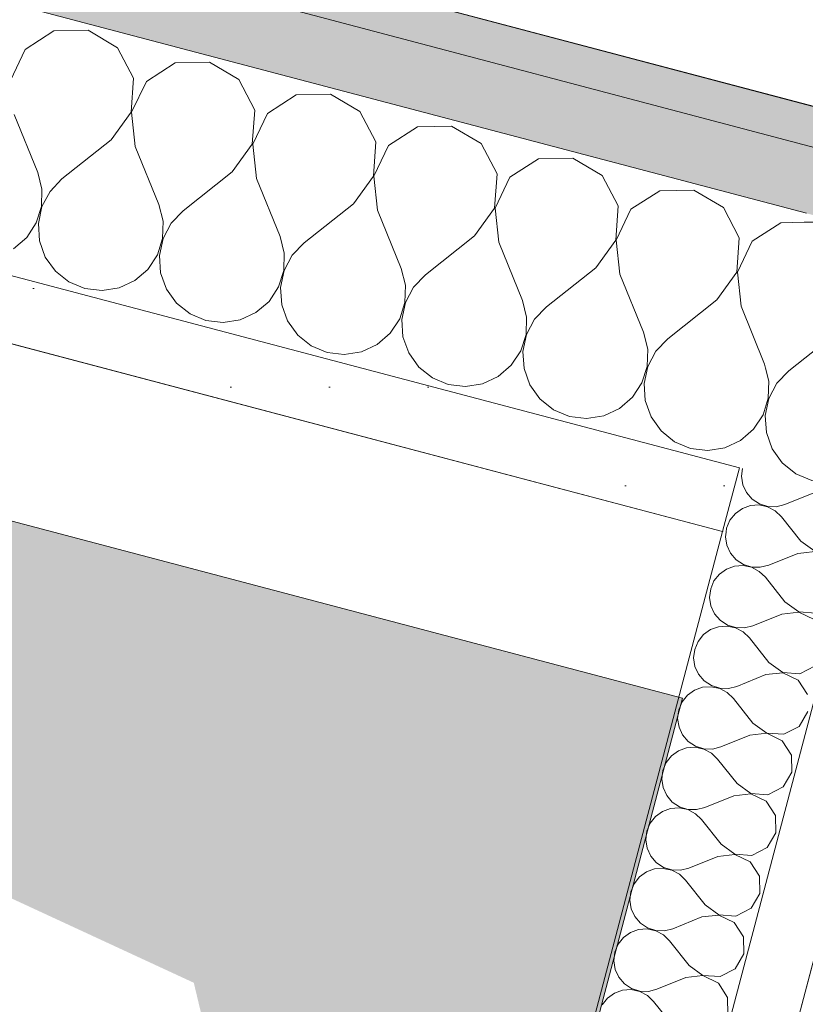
# Model space of a CAD drawing. Header units: millimetres. Extents: x -176817 to 18864955, y -12996033 to 201123.
# Tile 147 of 256: x 176020 to 176318, y -9122 to -8748. Entities that reach past the tile are written whole.
import ezdxf

# ---------------------------------------------------------------- set-up
doc = ezdxf.new("R2010")
doc.units = ezdxf.units.MM
doc.header["$MEASUREMENT"] = 0
for name, color, linetype in [('210-A Strefy', 7, 'Continuous'), ('213-A Wymiarowanie wewnętrzne', 7, 'Continuous'), ('215-A Wymiarowanie wewnętrzne 1_50', 7, 'Continuous'), ('230-A Ściany wewnętrzne', 7, 'Continuous'), ('460-K Stropy', 7, 'Continuous')]:
    doc.layers.add(name, color=color, linetype=linetype)
doc.styles.add('STYL_AUTOMATYCZNY_4', font='arial.ttf')
doc.dimstyles.new('STYL_AUTOMATYCZNY__3', dxfattribs={"dimtxt": 64.999998, "dimasz": 47.5, "dimexe": 0.18, "dimexo": 0.0625, "dimgap": 0, "dimtad": 1, "dimdec": 1, "dimlfac": 0.1, "dimzin": 0, "dimdsep": 46, "dimtxsty": 'STYL_AUTOMATYCZNY_4', "dimblk": 'ARROWHEAD_11', "dimblk1": 'ARROWHEAD_11', "dimblk2": 'ARROWHEAD_11', "dimcen": 0.09, "dimclrd": 30, "dimclre": 30, "dimclrt": 30, "dimazin": 0, "dimtfac": 1, "dimtdec": 4, "dimtmove": 0, "dimatfit": 3, "dimfxl": 0, "dimtolj": 1, "dimtzin": 0, "dimarcsym": 0})
pattern_1 = [(0, (0, 0), (0, 37.5), [0, -37.5])]

# ---------------------------------------------------------------- blocks, each defined once
blk = doc.blocks.new('Otwór_33_2')
at = {"layer": '460-K Stropy', "linetype": 'Continuous', "lineweight": 0, "true_color": 0x000000}
blk.add_hatch(color=18, dxfattribs=at).paths.add_polyline_path([(176271.78, -9005.62), (175295.2, -8747.93), (176086, -9113.83), (176160.79, -9426.23)])
at = {"layer": '460-K Stropy', "color": 7, "linetype": 'Continuous', "lineweight": 0, "flags": 128}
for points in [[(176271.78, -9005.62), (175295.2, -8747.93)], [(176160.79, -9426.23), (176271.78, -9005.62)]]:
    blk.add_lwpolyline(points, dxfattribs=at)
blk = doc.blocks.new('Zaplecze_1.19_9_2', base_point=(179928.23, -11588.13))
at = {"layer": '210-A Strefy', "color": 7, "linetype": 'Continuous', "lineweight": 0, "flags": 128}
blk.add_lwpolyline([(173461.58, -11180.7), (181970.34, -13425.95), (182706.47, -10636.24), (176359.49, -8961.43), (176212.76, -9517.51), (174050.98, -8947.07)], close=True, dxfattribs=at)
blk = doc.blocks.new('WC-D_1.23b_25_2', base_point=(177161.76, -7328.12))
at = {"layer": '210-A Strefy', "color": 254, "linetype": 'Continuous', "lineweight": 0, "true_color": 0xdfc8bd, "flags": 128}
blk.add_lwpolyline([(174442.86, -8285.04), (178982.44, -9482.92), (180561.76, -3497.78), (176022.2, -2299.9)], close=True, dxfattribs=at)
blk = doc.blocks.new('*X931')
at = {"layer": '230-A Ściany wewnętrzne', "color": 7, "linetype": 'Continuous', "lineweight": 0}
for p, q in [((176322.14, -8824.76), (176317.97, -8824.84)), ((176333.33, -8831.39), (176322.14, -8824.76)), ((176339.37, -8842.92), (176333.33, -8831.39)), ((176355.17, -8837.15), (176344.23, -8844.2)), ((176366.48, -8836.94), (176355.17, -8837.15)), ((176338.44, -8855.9), (176339.37, -8842.92)), ((176344.23, -8844.2), (176338.63, -8855.95)), ((176330.83, -8866.45), (176338.44, -8855.9)), ((176338.63, -8855.95), (176340.04, -8868.88)), ((176330.83, -8866.45), (176312.16, -8881.23)), ((176340.04, -8868.88), (176349, -8890.95)), ((176304.56, -8885.17), (176303.33, -8880.3)), ((176312.16, -8881.23), (176307.62, -8885.97)), ((176304.36, -8891.73), (176304.56, -8885.17)), ((176307.62, -8885.97), (176304.55, -8891.78)), ((176302.38, -8898), (176304.36, -8891.73)), ((176304.55, -8891.78), (176303.18, -8898.21)), ((176350.58, -8897.22), (176349, -8890.95)), ((176298.76, -8903.48), (176302.38, -8898)), ((176303.18, -8898.21), (176303.63, -8904.76)), ((176296.76, -8905.21), (176298.76, -8903.48)), ((176303.63, -8904.76), (176305.84, -8910.95)), ((176305.84, -8910.95), (176309.66, -8916.29)), ((176309.66, -8916.29), (176314.8, -8920.39)), ((176339.83, -8919.91), (176344.81, -8915.63)), ((176344.81, -8915.63), (176346.33, -8913.32)), ((176333.87, -8922.68), (176339.83, -8919.91)), ((176314.8, -8920.39), (176320.86, -8922.92)), ((176320.86, -8922.92), (176327.38, -8923.71)), ((176327.38, -8923.71), (176333.87, -8922.68))]:
    blk.add_line(p, q, dxfattribs=at)
blk = doc.blocks.new('*X932')
at = {"layer": '230-A Ściany wewnętrzne', "color": 7, "linetype": 'Continuous', "lineweight": 0}
for p, q in [((176032.87, -8752.11), (176021.93, -8759.16)), ((176045.88, -8751.86), (176032.87, -8752.11)), ((176057.07, -8758.5), (176045.88, -8751.86)), ((176021.93, -8759.16), (176016.33, -8770.9)), ((176063.11, -8770.02), (176057.07, -8758.5)), ((176078.91, -8764.26), (176067.97, -8771.31)), ((176091.92, -8764.01), (176078.91, -8764.26)), ((176103.12, -8770.64), (176091.92, -8764.01)), ((176062.19, -8783), (176063.11, -8770.02)), ((176067.97, -8771.31), (176062.37, -8783.05)), ((176109.15, -8782.17), (176103.12, -8770.64)), ((176124.95, -8776.41), (176114.01, -8783.45)), ((176137.96, -8776.16), (176124.95, -8776.41)), ((176149.16, -8782.79), (176137.96, -8776.16)), ((176017.74, -8783.84), (176026.69, -8805.9)), ((176054.58, -8793.56), (176062.19, -8783)), ((176062.37, -8783.05), (176063.78, -8795.99)), ((176108.23, -8795.15), (176109.15, -8782.17)), ((176114.01, -8783.45), (176108.41, -8795.2)), ((176155.2, -8794.32), (176149.16, -8782.79)), ((176171, -8788.56), (176160.06, -8795.6)), ((176184.01, -8788.31), (176171, -8788.56)), ((176195.2, -8794.94), (176184.01, -8788.31)), ((176054.58, -8793.56), (176035.9, -8808.33)), ((176063.78, -8795.99), (176072.74, -8818.05)), ((176100.62, -8805.71), (176108.23, -8795.15)), ((176108.41, -8795.2), (176109.83, -8808.14)), ((176154.27, -8807.3), (176155.2, -8794.32)), ((176160.06, -8795.6), (176154.46, -8807.35)), ((176201.24, -8806.47), (176195.2, -8794.94)), ((176230.05, -8800.46), (176217.04, -8800.71)), ((176241.25, -8807.09), (176230.05, -8800.46)), ((176217.04, -8800.71), (176206.1, -8807.75)), ((176028.3, -8812.27), (176026.69, -8805.9)), ((176100.62, -8805.71), (176081.95, -8820.48)), ((176146.66, -8817.86), (176154.27, -8807.3)), ((176154.46, -8807.35), (176155.87, -8820.29)), ((176200.31, -8819.45), (176201.24, -8806.47)), ((176206.1, -8807.75), (176200.5, -8819.5)), ((176247.28, -8818.62), (176241.25, -8807.09)), ((176035.9, -8808.33), (176031.36, -8813.08)), ((176109.83, -8808.14), (176118.78, -8830.2)), ((176028.11, -8818.84), (176028.3, -8812.27)), ((176031.36, -8813.08), (176028.29, -8818.88)), ((176263.08, -8812.86), (176252.14, -8819.9)), ((176276.09, -8812.61), (176263.08, -8812.86)), ((176287.29, -8819.24), (176276.09, -8812.61)), ((176026.12, -8825.1), (176028.11, -8818.84)), ((176028.29, -8818.88), (176026.93, -8825.31)), ((176074.34, -8824.42), (176072.74, -8818.05)), ((176146.66, -8817.86), (176127.99, -8832.63)), ((176246.36, -8831.6), (176247.28, -8818.62)), ((176081.95, -8820.48), (176077.41, -8825.23)), ((176155.87, -8820.29), (176164.82, -8842.35)), ((176192.7, -8830.01), (176200.31, -8819.45)), ((176200.5, -8819.5), (176201.91, -8832.44)), ((176252.14, -8819.9), (176246.54, -8831.65)), ((176293.33, -8830.77), (176287.29, -8819.24)), ((176022.51, -8830.58), (176026.12, -8825.1)), ((176026.93, -8825.31), (176027.37, -8831.86)), ((176074.15, -8830.99), (176074.34, -8824.42)), ((176077.41, -8825.23), (176074.33, -8831.03)), ((176309.13, -8825.01), (176298.19, -8832.05)), ((176317.97, -8824.84), (176309.13, -8825.01)), ((176120.39, -8836.57), (176118.78, -8830.2)), ((176192.7, -8830.01), (176174.03, -8844.78)), ((176017.53, -8834.87), (176022.51, -8830.58)), ((176027.37, -8831.86), (176029.58, -8838.05)), ((176072.17, -8837.25), (176074.15, -8830.99)), ((176074.33, -8831.03), (176072.97, -8837.46)), ((176127.99, -8832.63), (176123.45, -8837.38)), ((176201.91, -8832.44), (176210.87, -8854.5)), ((176238.75, -8842.16), (176246.36, -8831.6)), ((176246.54, -8831.65), (176247.96, -8844.59)), ((176292.4, -8843.75), (176293.33, -8830.77)), ((176298.19, -8832.05), (176292.59, -8843.8)), ((176068.55, -8842.73), (176072.17, -8837.25)), ((176072.97, -8837.46), (176073.41, -8844.01)), ((176120.19, -8843.13), (176120.39, -8836.57)), ((176123.45, -8837.38), (176120.38, -8843.18)), ((176029.58, -8838.05), (176033.4, -8843.39)), ((176033.4, -8843.39), (176038.54, -8847.49)), ((176063.57, -8847.02), (176068.55, -8842.73)), ((176073.41, -8844.01), (176075.63, -8850.2)), ((176118.21, -8849.4), (176120.19, -8843.13)), ((176120.38, -8843.18), (176119.01, -8849.61)), ((176166.43, -8848.72), (176164.82, -8842.35)), ((176174.03, -8844.78), (176169.49, -8849.53)), ((176238.75, -8842.16), (176220.07, -8856.93)), ((176247.96, -8844.59), (176256.91, -8866.65)), ((176284.79, -8854.31), (176292.4, -8843.75)), ((176292.59, -8843.8), (176294, -8856.74)), ((176038.54, -8847.49), (176044.6, -8850.02)), ((176057.61, -8849.78), (176063.57, -8847.02)), ((176166.23, -8855.28), (176166.43, -8848.72)), ((176044.6, -8850.02), (176051.12, -8850.81)), ((176051.12, -8850.81), (176057.61, -8849.78)), ((176075.63, -8850.2), (176079.45, -8855.54)), ((176114.59, -8854.88), (176118.21, -8849.4)), ((176119.01, -8849.61), (176119.45, -8856.16)), ((176169.49, -8849.53), (176166.42, -8855.33)), ((176079.45, -8855.54), (176084.58, -8859.64)), ((176109.61, -8859.17), (176114.59, -8854.88)), ((176119.45, -8856.16), (176121.67, -8862.35)), ((176164.25, -8861.55), (176166.23, -8855.28)), ((176166.42, -8855.33), (176165.05, -8861.76)), ((176212.47, -8860.87), (176210.87, -8854.5)), ((176284.79, -8854.31), (176266.12, -8869.08)), ((176084.58, -8859.64), (176090.64, -8862.17)), ((176103.65, -8861.93), (176109.61, -8859.17)), ((176220.07, -8856.93), (176215.53, -8861.68)), ((176294, -8856.74), (176302.95, -8878.8)), ((176090.64, -8862.17), (176097.17, -8862.96)), ((176097.17, -8862.96), (176103.65, -8861.93)), ((176121.67, -8862.35), (176125.49, -8867.69)), ((176160.64, -8867.03), (176164.25, -8861.55)), ((176165.05, -8861.76), (176165.5, -8868.31)), ((176212.28, -8867.43), (176212.47, -8860.87)), ((176215.53, -8861.68), (176212.46, -8867.48)), ((176125.49, -8867.69), (176130.63, -8871.79)), ((176155.66, -8871.32), (176160.64, -8867.03)), ((176210.3, -8873.7), (176212.28, -8867.43)), ((176212.46, -8867.48), (176211.1, -8873.91)), ((176258.52, -8873.02), (176256.91, -8866.65)), ((176149.7, -8874.08), (176155.66, -8871.32)), ((176165.5, -8868.31), (176167.71, -8874.5)), ((176266.12, -8869.08), (176261.58, -8873.83)), ((176130.63, -8871.79), (176136.69, -8874.32)), ((176136.69, -8874.32), (176143.21, -8875.11)), ((176143.21, -8875.11), (176149.7, -8874.08)), ((176167.71, -8874.5), (176171.53, -8879.84)), ((176206.68, -8879.18), (176210.3, -8873.7)), ((176211.1, -8873.91), (176211.54, -8880.46)), ((176258.32, -8879.58), (176258.52, -8873.02)), ((176261.58, -8873.83), (176258.51, -8879.63)), ((176303.33, -8880.3), (176302.95, -8878.8)), ((176171.53, -8879.84), (176176.67, -8883.94)), ((176201.7, -8883.47), (176206.68, -8879.18)), ((176211.54, -8880.46), (176213.75, -8886.65)), ((176256.34, -8885.85), (176258.32, -8879.58)), ((176258.51, -8879.63), (176257.14, -8886.06)), ((176176.67, -8883.94), (176182.73, -8886.47)), ((176182.73, -8886.47), (176189.25, -8887.26)), ((176189.25, -8887.26), (176195.74, -8886.23)), ((176195.74, -8886.23), (176201.7, -8883.47)), ((176252.72, -8891.33), (176256.34, -8885.85)), ((176257.14, -8886.06), (176257.58, -8892.61)), ((176213.75, -8886.65), (176217.58, -8891.99)), ((176217.58, -8891.99), (176222.71, -8896.09)), ((176247.74, -8895.62), (176252.72, -8891.33)), ((176257.58, -8892.61), (176259.8, -8898.8)), ((176222.71, -8896.09), (176228.77, -8898.62)), ((176241.78, -8898.38), (176247.74, -8895.62)), ((176228.77, -8898.62), (176235.29, -8899.41)), ((176235.29, -8899.41), (176241.78, -8898.38)), ((176259.8, -8898.8), (176263.62, -8904.14)), ((176263.62, -8904.14), (176268.76, -8908.24)), ((176293.79, -8907.77), (176296.76, -8905.21)), ((176268.76, -8908.24), (176274.82, -8910.77)), ((176287.83, -8910.53), (176293.79, -8907.77)), ((176274.82, -8910.77), (176281.34, -8911.56)), ((176281.34, -8911.56), (176287.83, -8910.53))]:
    blk.add_line(p, q, dxfattribs=at)
blk = doc.blocks.new('Ściana_34_2', base_point=(174057.31, -8276.38))
at = {"layer": '230-A Ściany wewnętrzne', "linetype": 'Continuous', "lineweight": 0, "true_color": 0x000000}
blk.add_hatch(color=18, dxfattribs=at).paths.add_polyline_path([(174424.53, -8295.71), (178978.61, -9497.42), (178982.44, -9482.92), (174428.36, -8281.21)])
h = blk.add_hatch(dxfattribs=at)
h.set_pattern_fill('Gips_0002', color=18, style=0, pattern_type=2)
h.set_pattern_definition(pattern_1)
h.paths.add_polyline_path([(174418.16, -8319.89), (178986.74, -9525.42), (178993.11, -9501.25), (174424.53, -8295.71)])
h = blk.add_hatch(dxfattribs=at)
h.set_pattern_fill('Gips_0002', color=18, style=0, pattern_type=2)
h.set_pattern_definition(pattern_1)
h.paths.add_polyline_path([(176293.35, -8918.13), (174204.09, -8366.82), (174197.72, -8391), (176286.97, -8942.3)])
at = {"layer": '230-A Ściany wewnętrzne', "color": 7, "linetype": 'Continuous', "lineweight": 0}
for p, q in [((178993.11, -9501.25), (174424.53, -8295.71)), ((176318.86, -8821.43), (174393.98, -8313.51)), ((176293.35, -8918.13), (174204.09, -8366.82)), ((174197.72, -8391), (176286.97, -8942.3)), ((176293.35, -8918.13), (176286.97, -8942.3))]:
    blk.add_line(p, q, dxfattribs=at)
at = {"layer": '230-A Ściany wewnętrzne', "color": 7, "linetype": 'Continuous', "lineweight": 0, "flags": 128}
for points in [[(178982.44, -9482.92), (174428.36, -8281.21)], [(174197.72, -8391), (176286.97, -8942.3)]]:
    blk.add_lwpolyline(points, dxfattribs=at)
at = {"layer": '230-A Ściany wewnętrzne', "color": 7, "linetype": 'Continuous', "lineweight": 0}
blk.add_point((176286.97, -8942.3), dxfattribs=at)
at = {"layer": '230-A Ściany wewnętrzne', "color": 7, "lineweight": 0}
for name in ['*X932', '*X931']:
    blk.add_blockref(name, (0, 0), dxfattribs=at)
blk = doc.blocks.new('*X1361')
at = {"layer": '230-A Ściany wewnętrzne', "color": 7, "linetype": 'Continuous', "lineweight": 0}
for p, q in [((176294.55, -8918.44), (176294.2, -8921.33)), ((176294.2, -8921.33), (176294.72, -8924.57)), ((176294.72, -8924.57), (176296.1, -8927.55)), ((176296.1, -8927.55), (176298.24, -8930.04)), ((176321.61, -8927.66), (176310.58, -8932.14)), ((176327.18, -8927.05), (176321.61, -8927.66)), ((176298.24, -8930.04), (176300.98, -8931.85)), ((176333.96, -8929.75), (176329.66, -8927.71)), ((176337.48, -8935.22), (176333.96, -8929.75)), ((176294.51, -8933.58), (176291.84, -8935.49)), ((176297.6, -8932.47), (176294.51, -8933.58)), ((176300.88, -8932.25), (176297.6, -8932.47)), ((176304.09, -8932.94), (176300.88, -8932.25)), ((176300.98, -8931.85), (176304.12, -8932.84)), ((176306.99, -8934.47), (176304.09, -8932.94)), ((176304.12, -8932.84), (176307.4, -8932.94)), ((176309.37, -8936.74), (176306.99, -8934.47)), ((176307.4, -8932.94), (176310.58, -8932.14)), ((176289.79, -8938.06), (176288.52, -8941.09)), ((176291.84, -8935.49), (176289.79, -8938.06)), ((176316.75, -8946.08), (176309.37, -8936.74)), ((176337.6, -8941.73), (176337.48, -8935.22)), ((176288.52, -8941.09), (176288.33, -8942.66)), ((176334.29, -8947.33), (176337.6, -8941.73)), ((176316.75, -8946.08), (176322.03, -8949.88)), ((176322.01, -8949.98), (176317.81, -8950.43)), ((176327.88, -8952.78), (176322.01, -8949.98)), ((176322.03, -8949.88), (176328.52, -8950.35)), ((176328.52, -8950.35), (176334.29, -8947.33)), ((176328.13, -8953.16), (176327.88, -8952.78))]:
    blk.add_line(p, q, dxfattribs=at)
blk = doc.blocks.new('*X1362')
at = {"layer": '230-A Ściany wewnętrzne', "color": 7, "linetype": 'Continuous', "lineweight": 0}
for p, q in [((176288.33, -8942.66), (176288.13, -8944.35)), ((176288.13, -8944.35), (176288.64, -8947.6)), ((176288.64, -8947.6), (176290.02, -8950.58)), ((176290.02, -8950.58), (176292.17, -8953.06)), ((176292.17, -8953.06), (176294.91, -8954.87)), ((176315.54, -8950.68), (176304.51, -8955.16)), ((176317.81, -8950.43), (176315.54, -8950.68)), ((176288.43, -8956.6), (176285.76, -8958.51)), ((176291.53, -8955.49), (176288.43, -8956.6)), ((176294.8, -8955.27), (176291.53, -8955.49)), ((176298.02, -8955.96), (176294.8, -8955.27)), ((176294.91, -8954.87), (176298.04, -8955.86)), ((176300.92, -8957.49), (176298.02, -8955.96)), ((176298.04, -8955.86), (176301.32, -8955.96)), ((176303.29, -8959.76), (176300.92, -8957.49)), ((176301.32, -8955.96), (176304.51, -8955.16)), ((176283.71, -8961.08), (176282.45, -8964.11)), ((176285.76, -8958.51), (176283.71, -8961.08)), ((176310.68, -8969.1), (176303.29, -8959.76)), ((176282.45, -8964.11), (176282.05, -8967.37)), ((176282.05, -8967.37), (176282.57, -8970.62)), ((176282.57, -8970.62), (176283.95, -8973.6)), ((176310.68, -8969.1), (176315.96, -8972.9)), ((176283.95, -8973.6), (176286.09, -8976.09)), ((176286.09, -8976.09), (176288.83, -8977.89)), ((176309.46, -8973.7), (176298.43, -8978.18)), ((176315.93, -8973), (176309.46, -8973.7)), ((176321.81, -8975.8), (176315.93, -8973)), ((176315.96, -8972.9), (176322.45, -8973.37)), ((176282.36, -8979.62), (176279.69, -8981.54)), ((176285.45, -8978.52), (176282.36, -8979.62)), ((176288.73, -8978.3), (176285.45, -8978.52)), ((176291.94, -8978.98), (176288.73, -8978.3)), ((176288.83, -8977.89), (176291.97, -8978.89)), ((176294.85, -8980.51), (176291.94, -8978.98)), ((176291.97, -8978.89), (176295.25, -8978.98)), ((176295.25, -8978.98), (176298.43, -8978.18)), ((176279.69, -8981.54), (176277.64, -8984.1)), ((176297.22, -8982.78), (176294.85, -8980.51)), ((176304.6, -8992.12), (176297.22, -8982.78)), ((176276.37, -8987.13), (176275.98, -8990.39)), ((176277.64, -8984.1), (176276.37, -8987.13)), ((176275.98, -8990.39), (176276.49, -8993.64)), ((176276.49, -8993.64), (176277.88, -8996.62)), ((176304.6, -8992.12), (176309.88, -8995.93)), ((176316.37, -8996.39), (176322.14, -8993.37)), ((176277.88, -8996.62), (176280.02, -8999.11)), ((176303.39, -8996.72), (176292.36, -9001.2)), ((176309.86, -8996.02), (176303.39, -8996.72)), ((176315.73, -8998.82), (176309.86, -8996.02)), ((176309.88, -8995.93), (176316.37, -8996.39)), ((176279.38, -9001.54), (176276.28, -9002.65)), ((176282.65, -9001.32), (176279.38, -9001.54)), ((176280.02, -8999.11), (176282.76, -9000.92)), ((176285.87, -9002), (176282.65, -9001.32)), ((176282.76, -9000.92), (176285.89, -9001.91)), ((176288.77, -9003.54), (176285.87, -9002)), ((176285.89, -9001.91), (176289.17, -9002)), ((176289.17, -9002), (176292.36, -9001.2)), ((176319.26, -9004.29), (176315.73, -8998.82)), ((176273.61, -9004.56), (176271.57, -9007.12)), ((176276.28, -9002.65), (176273.61, -9004.56)), ((176291.14, -9005.81), (176288.77, -9003.54)), ((176298.53, -9015.14), (176291.14, -9005.81)), ((176271.57, -9007.12), (176270.3, -9010.15)), ((176270.3, -9010.15), (176269.9, -9013.42)), ((176269.9, -9013.42), (176270.42, -9016.66)), ((176316.06, -9016.39), (176319.38, -9010.79)), ((176270.42, -9016.66), (176271.8, -9019.64)), ((176298.53, -9015.14), (176303.81, -9018.95)), ((176310.3, -9019.41), (176316.06, -9016.39)), ((176271.8, -9019.64), (176273.94, -9022.13)), ((176297.32, -9019.75), (176286.28, -9024.22)), ((176303.78, -9019.04), (176297.32, -9019.75)), ((176309.66, -9021.84), (176303.78, -9019.04)), ((176303.81, -9018.95), (176310.3, -9019.41)), ((176273.3, -9024.56), (176270.21, -9025.67)), ((176276.58, -9024.34), (176273.3, -9024.56)), ((176273.94, -9022.13), (176276.68, -9023.94)), ((176279.79, -9025.02), (176276.58, -9024.34)), ((176276.68, -9023.94), (176279.82, -9024.93)), ((176279.82, -9024.93), (176283.1, -9025.03)), ((176283.1, -9025.03), (176286.28, -9024.22)), ((176313.18, -9027.31), (176309.66, -9021.84)), ((176267.54, -9027.58), (176265.49, -9030.15)), ((176270.21, -9025.67), (176267.54, -9027.58)), ((176282.7, -9026.56), (176279.79, -9025.02)), ((176285.07, -9028.83), (176282.7, -9026.56)), ((176313.3, -9033.81), (176313.18, -9027.31)), ((176265.49, -9030.15), (176264.22, -9033.18)), ((176292.46, -9038.16), (176285.07, -9028.83)), ((176264.22, -9033.18), (176263.83, -9036.44)), ((176309.99, -9039.41), (176313.3, -9033.81)), ((176263.83, -9036.44), (176264.34, -9039.68)), ((176264.34, -9039.68), (176265.73, -9042.66)), ((176292.46, -9038.16), (176297.73, -9041.97)), ((176304.22, -9042.43), (176309.99, -9039.41)), ((176265.73, -9042.66), (176267.87, -9045.15)), ((176291.24, -9042.77), (176280.21, -9047.24)), ((176297.71, -9042.06), (176291.24, -9042.77)), ((176303.58, -9044.86), (176297.71, -9042.06)), ((176297.73, -9041.97), (176304.22, -9042.43)), ((176270.5, -9047.36), (176267.23, -9047.58)), ((176267.87, -9045.15), (176270.61, -9046.96)), ((176273.72, -9048.04), (176270.5, -9047.36)), ((176270.61, -9046.96), (176273.74, -9047.95)), ((176277.02, -9048.05), (176280.21, -9047.24)), ((176307.11, -9050.33), (176303.58, -9044.86)), ((176261.46, -9050.6), (176259.42, -9053.17)), ((176264.13, -9048.69), (176261.46, -9050.6)), ((176267.23, -9047.58), (176264.13, -9048.69)), ((176276.62, -9049.58), (176273.72, -9048.04)), ((176273.74, -9047.95), (176277.02, -9048.05)), ((176278.99, -9051.85), (176276.62, -9049.58)), ((176307.23, -9056.84), (176307.11, -9050.33)), ((176259.42, -9053.17), (176258.15, -9056.2)), ((176286.38, -9061.19), (176278.99, -9051.85)), ((176258.15, -9056.2), (176257.76, -9059.46)), ((176303.91, -9062.43), (176307.23, -9056.84)), ((176257.76, -9059.46), (176258.27, -9062.7)), ((176286.38, -9061.19), (176291.66, -9064.99)), ((176258.27, -9062.7), (176259.65, -9065.68)), ((176259.65, -9065.68), (176261.79, -9068.17)), ((176285.17, -9065.79), (176274.13, -9070.27)), ((176291.63, -9065.08), (176285.17, -9065.79)), ((176297.51, -9067.88), (176291.63, -9065.08)), ((176291.66, -9064.99), (176298.15, -9065.45)), ((176298.15, -9065.45), (176303.91, -9062.43)), ((176261.79, -9068.17), (176264.54, -9069.98)), ((176301.03, -9073.35), (176297.51, -9067.88)), ((176258.06, -9071.71), (176255.39, -9073.62)), ((176261.15, -9070.6), (176258.06, -9071.71)), ((176264.43, -9070.38), (176261.15, -9070.6)), ((176267.64, -9071.06), (176264.43, -9070.38)), ((176264.54, -9069.98), (176267.67, -9070.97)), ((176270.55, -9072.6), (176267.64, -9071.06)), ((176267.67, -9070.97), (176270.95, -9071.07)), ((176272.92, -9074.87), (176270.55, -9072.6)), ((176270.95, -9071.07), (176274.13, -9070.27)), ((176301.15, -9079.86), (176301.03, -9073.35)), ((176253.34, -9076.19), (176252.07, -9079.22)), ((176255.39, -9073.62), (176253.34, -9076.19)), ((176280.31, -9084.21), (176272.92, -9074.87)), ((176252.07, -9079.22), (176251.68, -9082.48)), ((176297.84, -9085.46), (176301.15, -9079.86)), ((176251.68, -9082.48), (176252.19, -9085.72)), ((176280.31, -9084.21), (176285.58, -9088.01)), ((176252.19, -9085.72), (176253.58, -9088.7)), ((176285.56, -9088.1), (176279.09, -9088.81)), ((176291.43, -9090.9), (176285.56, -9088.1)), ((176285.58, -9088.01), (176292.07, -9088.47)), ((176292.07, -9088.47), (176297.84, -9085.46)), ((176253.58, -9088.7), (176255.72, -9091.19)), ((176255.72, -9091.19), (176258.46, -9093)), ((176279.09, -9088.81), (176268.06, -9093.29)), ((176294.96, -9096.37), (176291.43, -9090.9)), ((176251.99, -9094.73), (176249.31, -9096.64)), ((176255.08, -9093.62), (176251.99, -9094.73)), ((176258.35, -9093.4), (176255.08, -9093.62)), ((176261.57, -9094.09), (176258.35, -9093.4)), ((176258.46, -9093), (176261.59, -9093.99)), ((176264.47, -9095.62), (176261.57, -9094.09)), ((176261.59, -9093.99), (176264.87, -9094.09)), ((176266.84, -9097.89), (176264.47, -9095.62)), ((176264.87, -9094.09), (176268.06, -9093.29)), ((176247.27, -9099.21), (176246, -9102.24)), ((176249.31, -9096.64), (176247.27, -9099.21)), ((176274.23, -9107.23), (176266.84, -9097.89)), ((176295.08, -9102.88), (176294.96, -9096.37)), ((176246, -9102.24), (176245.61, -9105.5)), ((176291.76, -9108.48), (176295.08, -9102.88)), ((176245.61, -9105.5), (176246.12, -9108.75)), ((176274.23, -9107.23), (176279.51, -9111.03)), ((176246.12, -9108.75), (176247.5, -9111.73)), ((176286, -9111.5), (176291.76, -9108.48)), ((176247.5, -9111.73), (176249.64, -9114.22)), ((176249.64, -9114.22), (176252.39, -9116.02)), ((176273.02, -9111.83), (176261.98, -9116.31)), ((176279.48, -9111.13), (176273.02, -9111.83)), ((176285.36, -9113.93), (176279.48, -9111.13)), ((176279.51, -9111.03), (176286, -9111.5)), ((176288.88, -9119.4), (176285.36, -9113.93)), ((176245.91, -9117.75), (176243.24, -9119.66)), ((176249, -9116.65), (176245.91, -9117.75)), ((176252.28, -9116.42), (176249, -9116.65)), ((176255.49, -9117.11), (176252.28, -9116.42)), ((176252.39, -9116.02), (176255.52, -9117.01)), ((176258.4, -9118.64), (176255.49, -9117.11)), ((176255.52, -9117.01), (176258.8, -9117.11)), ((176258.8, -9117.11), (176261.98, -9116.31)), ((176243.24, -9119.66), (176241.19, -9122.23)), ((176260.77, -9120.91), (176258.4, -9118.64)), ((176268.16, -9130.25), (176260.77, -9120.91)), ((176289, -9125.9), (176288.88, -9119.4))]:
    blk.add_line(p, q, dxfattribs=at)
blk = doc.blocks.new('Ściana_184_2', base_point=(176159.37, -9425.85))
at = {"layer": '230-A Ściany wewnętrzne', "linetype": 'Continuous', "lineweight": 0, "true_color": 0x000000}
h = blk.add_hatch(dxfattribs=at)
h.set_pattern_fill('Gips_0002', color=18, style=0, pattern_type=2)
h.set_pattern_definition(pattern_1)
h.paths.add_polyline_path([(176219.13, -9493.33), (176359.49, -8961.43), (176335.32, -8955.05), (176194.96, -9486.95)])
at = {"layer": '230-A Ściany wewnętrzne', "color": 7, "linetype": 'Continuous', "lineweight": 0}
for p, q in [((176293.35, -8918.13), (176286.97, -8942.3)), ((176207.72, -9438.61), (176335.32, -8955.05)), ((176219.13, -9493.33), (176359.49, -8961.43))]:
    blk.add_line(p, q, dxfattribs=at)
at = {"layer": '230-A Ściany wewnętrzne', "color": 7, "linetype": 'Continuous', "lineweight": 0, "flags": 128}
for points in [[(176286.97, -8942.3), (176159.37, -9425.85)], [(176212.76, -9517.51), (176359.49, -8961.43)]]:
    blk.add_lwpolyline(points, dxfattribs=at)
at = {"layer": '230-A Ściany wewnętrzne', "color": 7, "linetype": 'Continuous', "lineweight": 0}
blk.add_point((176286.97, -8942.3), dxfattribs=at)
at = {"layer": '230-A Ściany wewnętrzne', "color": 7, "lineweight": 0}
for name in ['*X1361', '*X1362']:
    blk.add_blockref(name, (0, 0), dxfattribs=at)
blk = doc.blocks.new('*D3485')
at = {"layer": '215-A Wymiarowanie wewnętrzne 1_50', "linetype": 'Continuous', "lineweight": 200}
for points in [[(174945.95, -8591.73), (174946.9, -8596.52), (174949.61, -8600.57), (174953.66, -8603.28), (174958.45, -8604.23), (174963.23, -8603.28), (174967.29, -8600.57), (174970, -8596.52), (174970.95, -8591.73), (174970, -8586.95), (174967.29, -8582.9), (174963.23, -8580.19), (174958.45, -8579.23), (174953.66, -8580.19), (174949.61, -8582.9), (174946.9, -8586.95)], [(174799.21, -9147.81), (174800.17, -9152.59), (174802.88, -9156.64), (174806.93, -9159.35), (174811.71, -9160.31), (174816.5, -9159.35), (174820.55, -9156.64), (174823.26, -9152.59), (174824.21, -9147.81), (174823.26, -9143.02), (174820.55, -9138.97), (174816.5, -9136.26), (174811.71, -9135.31), (174806.93, -9136.26), (174802.88, -9138.97), (174800.17, -9143.02)]]:
    blk.add_hatch(color=30, dxfattribs=at).paths.add_polyline_path(points)
at = {"layer": '215-A Wymiarowanie wewnętrzne 1_50', "color": 30, "linetype": 'Continuous', "lineweight": 0}
for p, q in [((174814.9, -9135.72), (174955.26, -8603.82)), ((174799.63, -9144.62), (174766.39, -9135.85))]:
    blk.add_line(p, q, dxfattribs=at)
at = {"layer": '215-A Wymiarowanie wewnętrzne 1_50', "color": 30, "lineweight": 200, "insert": (174850.38, -8950.33), "char_height": 65, "attachment_point": 7, "rotation": 75.218, "style": 'STYL_AUTOMATYCZNY_4'}
blk.add_mtext('\\A1;{\\pql;\\fArial|b0|i0|c238|p0;\\W1.000000;57,5}', dxfattribs=at)
blk = doc.blocks.new('ARROWHEAD_11')
at = {"color": 0, "linetype": 'Continuous', "lineweight": 0}
blk.add_line((0, 0), (-1, 0), dxfattribs=at)
at = {"color": 0, "linetype": 'Continuous', "lineweight": 0, "const_width": 0.25, "flags": 128}
blk.add_lwpolyline([(-0.125, 0, 1), (0.125, 0, 1)], format="xyb", close=True, dxfattribs=at)
blk = doc.blocks.new('*D3486')
at = {"layer": '215-A Wymiarowanie wewnętrzne 1_50', "linetype": 'Continuous', "lineweight": 200}
for points in [[(174984.22, -8446.7), (174985.17, -8451.48), (174987.88, -8455.54), (174991.94, -8458.25), (174996.72, -8459.2), (175001.5, -8458.25), (175005.56, -8455.54), (175008.27, -8451.48), (175009.22, -8446.7), (175008.27, -8441.91), (175005.56, -8437.86), (175001.5, -8435.15), (174996.72, -8434.2), (174991.94, -8435.15), (174987.88, -8437.86), (174985.17, -8441.91)], [(174945.95, -8591.73), (174946.9, -8596.52), (174949.61, -8600.57), (174953.66, -8603.28), (174958.45, -8604.23), (174963.23, -8603.28), (174967.29, -8600.57), (174970, -8596.52), (174970.95, -8591.73), (174970, -8586.95), (174967.29, -8582.9), (174963.23, -8580.19), (174958.45, -8579.23), (174953.66, -8580.19), (174949.61, -8582.9), (174946.9, -8586.95)]]:
    blk.add_hatch(color=30, dxfattribs=at).paths.add_polyline_path(points)
at = {"layer": '215-A Wymiarowanie wewnętrzne 1_50', "color": 30, "linetype": 'Continuous', "lineweight": 0}
for p, q in [((175042.04, -8458.66), (175008.81, -8449.89)), ((174961.64, -8579.65), (174993.53, -8458.78)), ((174946.36, -8588.54), (174913.12, -8579.77)), ((175003.77, -8603.69), (174970.53, -8594.92))]:
    blk.add_line(p, q, dxfattribs=at)
for centre in [(174996.72, -8446.7), (174958.45, -8591.73)]:
    blk.add_circle(centre, 12.5, dxfattribs=at)
at = {"layer": '215-A Wymiarowanie wewnętrzne 1_50', "color": 30, "lineweight": 200, "insert": (174952.36, -8563.84), "char_height": 65, "attachment_point": 7, "rotation": 75.218, "style": 'STYL_AUTOMATYCZNY_4'}
blk.add_mtext('\\A1;{\\pql;\\fArial|b0|i0|c238|p0;\\W1.000000;15}', dxfattribs=at)
blk = doc.blocks.new('*D3487')
at = {"layer": '215-A Wymiarowanie wewnętrzne 1_50', "linetype": 'Continuous', "lineweight": 200}
for points in [[(176571.2, -2432.56), (176572.15, -2437.34), (176574.86, -2441.4), (176578.91, -2444.11), (176583.7, -2445.06), (176588.48, -2444.11), (176592.54, -2441.4), (176595.25, -2437.34), (176596.2, -2432.56), (176595.25, -2427.77), (176592.54, -2423.72), (176588.48, -2421.01), (176583.7, -2420.06), (176578.91, -2421.01), (176574.86, -2423.72), (176572.15, -2427.77)], [(174984.22, -8446.7), (174985.17, -8451.48), (174987.88, -8455.54), (174991.94, -8458.25), (174996.72, -8459.2), (175001.5, -8458.25), (175005.56, -8455.54), (175008.27, -8451.48), (175009.22, -8446.7), (175008.27, -8441.91), (175005.56, -8437.86), (175001.5, -8435.15), (174996.72, -8434.2), (174991.94, -8435.15), (174987.88, -8437.86), (174985.17, -8441.91)]]:
    blk.add_hatch(color=30, dxfattribs=at).paths.add_polyline_path(points)
at = {"layer": '215-A Wymiarowanie wewnętrzne 1_50', "color": 30, "linetype": 'Continuous', "lineweight": 0}
for p, q in [((174999.91, -8434.61), (176580.51, -2444.64)), ((174984.63, -8443.51), (174951.4, -8434.74)), ((175042.04, -8458.66), (175008.81, -8449.89))]:
    blk.add_line(p, q, dxfattribs=at)
at = {"layer": '215-A Wymiarowanie wewnętrzne 1_50', "color": 30, "lineweight": 200, "insert": (175758.67, -5508.22), "char_height": 65, "attachment_point": 7, "rotation": 75.218, "style": 'STYL_AUTOMATYCZNY_4'}
blk.add_mtext('\\A1;{\\pql;\\fArial|b0|i0|c238|p0;\\W1.000000;622}', dxfattribs=at)
blk = doc.blocks.new('*D3863')
at = {"layer": '213-A Wymiarowanie wewnętrzne', "linetype": 'Continuous', "lineweight": 200}
for points in [[(174495.3, -7980.18), (174496.25, -7984.96), (174498.96, -7989.02), (174503.01, -7991.73), (174507.8, -7992.68), (174512.58, -7991.73), (174516.63, -7989.02), (174519.34, -7984.96), (174520.3, -7980.18), (174519.34, -7975.39), (174516.63, -7971.34), (174512.58, -7968.63), (174507.8, -7967.68), (174503.01, -7968.63), (174498.96, -7971.34), (174496.25, -7975.39)], [(179063.88, -9185.71), (179064.83, -9190.49), (179067.54, -9194.55), (179071.59, -9197.26), (179076.38, -9198.21), (179081.16, -9197.26), (179085.22, -9194.55), (179087.93, -9190.49), (179088.88, -9185.71), (179087.93, -9180.93), (179085.22, -9176.87), (179081.16, -9174.16), (179076.38, -9173.21), (179071.59, -9174.16), (179067.54, -9176.87), (179064.83, -9180.93)]]:
    blk.add_hatch(color=30, dxfattribs=at).paths.add_polyline_path(points)
at = {"layer": '213-A Wymiarowanie wewnętrzne', "color": 30, "linetype": 'Continuous', "lineweight": 0}
for p, q in [((174519.88, -7983.37), (179064.29, -9182.52)), ((174495.84, -8025.5), (174504.61, -7992.26)), ((179079.57, -9173.62), (179088.34, -9140.39))]:
    blk.add_line(p, q, dxfattribs=at)
blk.add_circle((174507.8, -7980.18), 12.5, dxfattribs=at)
at = {"layer": '213-A Wymiarowanie wewnętrzne', "color": 30, "lineweight": 200, "insert": (176687.56, -8541.92), "char_height": 65, "attachment_point": 7, "rotation": 345.218, "style": 'STYL_AUTOMATYCZNY_4'}
blk.add_mtext('\\A1;{\\pql;\\fArial|b0|i0|c238|p0;\\W1.000000;472,5}', dxfattribs=at)
blk = doc.blocks.new('*D3869')
at = {"layer": '213-A Wymiarowanie wewnętrzne', "linetype": 'Continuous', "lineweight": 200}
for points in [[(173943.41, -9248.57), (173944.36, -9253.35), (173947.07, -9257.41), (173951.13, -9260.11), (173955.91, -9261.07), (173960.7, -9260.11), (173964.75, -9257.41), (173967.46, -9253.35), (173968.41, -9248.57), (173967.46, -9243.78), (173964.75, -9239.73), (173960.7, -9237.02), (173955.91, -9236.07), (173951.13, -9237.02), (173947.07, -9239.73), (173944.36, -9243.78)], [(176119.69, -9822.83), (176120.64, -9827.61), (176123.35, -9831.67), (176127.4, -9834.38), (176132.19, -9835.33), (176136.97, -9834.38), (176141.03, -9831.67), (176143.74, -9827.61), (176144.69, -9822.83), (176143.74, -9818.05), (176141.03, -9813.99), (176136.97, -9811.28), (176132.19, -9810.33), (176127.4, -9811.28), (176123.35, -9813.99), (176120.64, -9818.05)]]:
    blk.add_hatch(color=30, dxfattribs=at).paths.add_polyline_path(points)
at = {"layer": '213-A Wymiarowanie wewnętrzne', "color": 30, "linetype": 'Continuous', "lineweight": 0}
for p, q in [((173959.1, -9236.48), (173967.87, -9203.24)), ((173931.74, -9242.19), (173943.83, -9245.38)), ((173968, -9251.76), (176120.1, -9819.64)), ((173943.95, -9293.89), (173952.72, -9260.65)), ((176135.38, -9810.74), (176144.15, -9777.51)), ((176120.23, -9868.15), (176129, -9834.92))]:
    blk.add_line(p, q, dxfattribs=at)
for centre in [(173955.91, -9248.57), (176132.19, -9822.83)]:
    blk.add_circle(centre, 12.5, dxfattribs=at)
at = {"layer": '213-A Wymiarowanie wewnętrzne', "color": 30, "lineweight": 200, "insert": (174939.52, -9494.67), "char_height": 65, "attachment_point": 7, "rotation": 345.218, "style": 'STYL_AUTOMATYCZNY_4'}
blk.add_mtext('\\A1;{\\pql;\\fArial|b0|i0|c238|p0;\\W1.000000;225,1}', dxfattribs=at)
blk = doc.blocks.new('*D4080')
at = {"layer": '213-A Wymiarowanie wewnętrzne', "linetype": 'Continuous', "lineweight": 200}
for points in [[(176660.77, -9044.23), (176661.72, -9049.02), (176664.43, -9053.07), (176668.49, -9055.78), (176673.27, -9056.73), (176678.06, -9055.78), (176682.11, -9053.07), (176684.82, -9049.02), (176685.77, -9044.23), (176684.82, -9039.45), (176682.11, -9035.39), (176678.06, -9032.68), (176673.27, -9031.73), (176668.49, -9032.68), (176664.43, -9035.39), (176661.72, -9039.45)], [(176514.04, -9600.3), (176514.99, -9605.09), (176517.7, -9609.14), (176521.75, -9611.85), (176526.54, -9612.8), (176531.32, -9611.85), (176535.38, -9609.14), (176538.09, -9605.09), (176539.04, -9600.3), (176538.09, -9595.52), (176535.38, -9591.47), (176531.32, -9588.76), (176526.54, -9587.8), (176521.75, -9588.76), (176517.7, -9591.47), (176514.99, -9595.52)]]:
    blk.add_hatch(color=30, dxfattribs=at).paths.add_polyline_path(points)
at = {"layer": '213-A Wymiarowanie wewnętrzne', "color": 30, "linetype": 'Continuous', "lineweight": 0}
for p, q in [((176676.46, -9032.15), (176679.65, -9020.06)), ((176661.19, -9041.04), (176627.95, -9032.27)), ((176718.6, -9056.19), (176685.36, -9047.42)), ((176529.73, -9588.22), (176670.08, -9056.32)), ((176514.45, -9597.12), (176481.21, -9588.34)), ((176571.86, -9612.26), (176538.62, -9603.49)), ((176520.16, -9624.48), (176523.35, -9612.39))]:
    blk.add_line(p, q, dxfattribs=at)
for centre in [(176673.27, -9044.23), (176526.54, -9600.3)]:
    blk.add_circle(centre, 12.5, dxfattribs=at)
at = {"layer": '213-A Wymiarowanie wewnętrzne', "color": 30, "lineweight": 200, "insert": (176565.2, -9402.83), "char_height": 65, "attachment_point": 7, "rotation": 75.218, "style": 'STYL_AUTOMATYCZNY_4'}
blk.add_mtext('\\A1;{\\pql;\\fArial|b0|i0|c238|p0;\\W1.000000;57,5}', dxfattribs=at)

msp = doc.modelspace()

# ---------------------------------------------------------------- linework, layer by layer
at = {"layer": '210-A Strefy', "color": 252, "linetype": 'Continuous', "lineweight": 0, "flags": 128}
for points in [[(174442.86, -8285.04), (178982.44, -9482.92), (180561.76, -3497.78), (176022.2, -2299.9)], [(173461.58, -11180.7), (181970.34, -13425.95), (182706.47, -10636.24), (176359.49, -8961.43), (176212.76, -9517.51), (174050.98, -8947.07)]]:
    msp.add_lwpolyline(points, close=True, dxfattribs=at)

# ---------------------------------------------------------------- block references
at = {"layer": '210-A Strefy', "color": 7, "linetype": 'Continuous', "lineweight": 0}
for name, p in [('WC-D_1.23b_25_2', (177161.76, -7328.12)), ('Zaplecze_1.19_9_2', (179928.23, -11588.13))]:
    msp.add_blockref(name, p, dxfattribs=at)
at = {"layer": '230-A Ściany wewnętrzne', "color": 7, "lineweight": 0}
for name, p in [('Ściana_34_2', (174057.31, -8276.38)), ('Ściana_184_2', (176159.37, -9425.85))]:
    msp.add_blockref(name, p, dxfattribs=at)
at = {"layer": '460-K Stropy', "color": 7, "linetype": 'Continuous', "lineweight": 0}
msp.add_blockref('Otwór_33_2', (0, 0), dxfattribs=at)

# ---------------------------------------------------------------- dimensions: what is measured, and where the dimension line sits
at = {"layer": '213-A Wymiarowanie wewnętrzne', "color": 30, "linetype": 'Continuous', "lineweight": 200}
for base, p1, p2, angle, picture, middle, turn in [((179076.38, -9185.71), (175218.02, -5288.64), (178996.94, -9486.74), 345.218, '*D3863', (176801.13, -8538.27), 345.218), ((176132.19, -9822.83), (174042.86, -8919.07), (176212.76, -9517.51), 345.218, '*D3869', (175053.09, -9491.03), 345.218), ((176673.27, -9044.23), (176212.76, -9517.51), (176359.49, -8961.43), 75.218, '*D4080', (176555.25, -9313.17), 75.218)]:
    dim = msp.add_linear_dim(base=base, p1=p1, p2=p2, angle=angle, dimstyle='STYL_AUTOMATYCZNY__3', dxfattribs=at)
    dim.commit()
    dim.dimension.update_dxf_attribs({"geometry": picture, "text_midpoint": middle, "dimtype": 160, "text_rotation": turn})
at = {"layer": '215-A Wymiarowanie wewnętrzne 1_50', "color": 30, "linetype": 'Continuous', "lineweight": 200}
for base, p1, p2, picture, middle in [((176583.7, -2432.56), (178497.62, -9370.5), (180077.34, -3354.44), '*D3487', (175746.17, -5428.18)), ((174996.72, -8446.7), (178452.09, -9513.62), (178497.62, -9370.5), '*D3486', (174933.56, -8507.71)), ((174958.45, -8591.73), (176212.76, -9517.51), (178452.09, -9513.62), '*D3485', (174840.42, -8860.68))]:
    dim = msp.add_linear_dim(base=base, p1=p1, p2=p2, angle=75.218, dimstyle='STYL_AUTOMATYCZNY__3', dxfattribs=at)
    dim.commit()
    dim.dimension.update_dxf_attribs({"geometry": picture, "text_midpoint": middle, "dimtype": 160, "text_rotation": 75.218})

doc.saveas('drawing.dxf')
